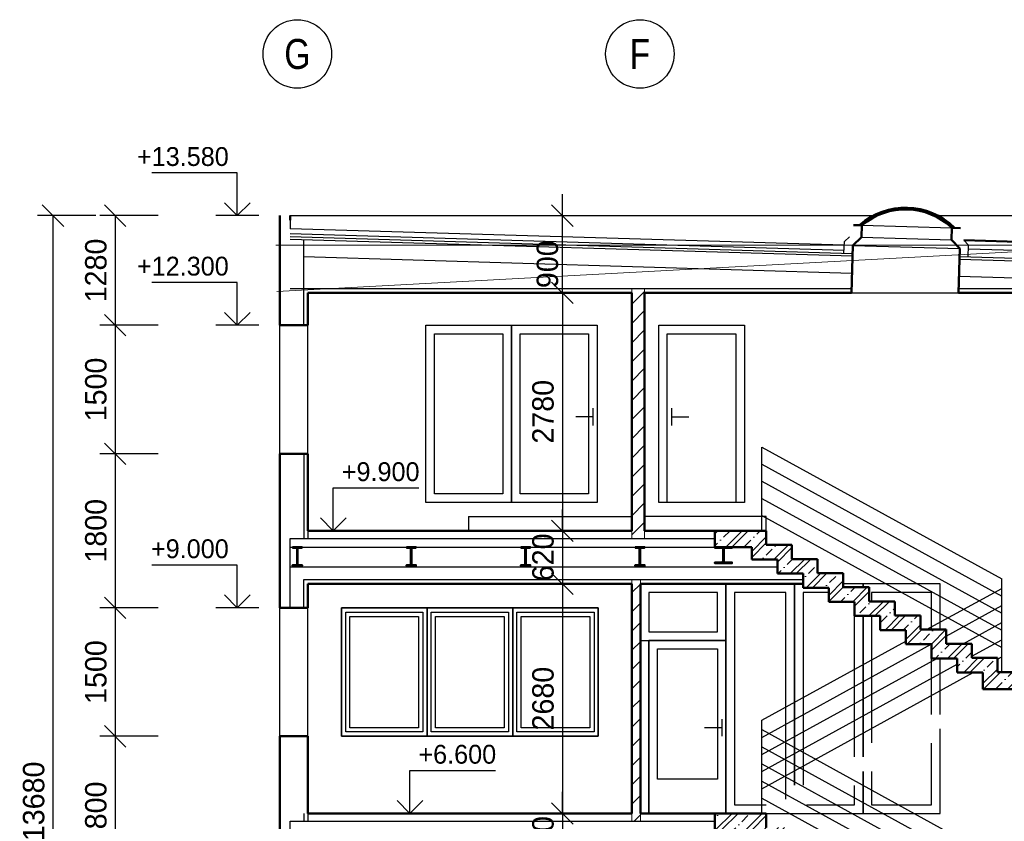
# Model space of a CAD drawing. Header units: millimetres. Extents: x -15255 to 382697, y -199968 to 116742.
# Tile 29 of 40: x 198652 to 210148, y -20337 to -10975. Entities that reach past the tile are written whole.
import ezdxf
from ezdxf.enums import TextEntityAlignment as Align

# ---------------------------------------------------------------- set-up
doc = ezdxf.new("R2010")
doc.units = ezdxf.units.MM
doc.header["$LTSCALE"] = 50
doc.layers.add('CKK_CARY', color=1, linetype='Continuous', lineweight=18, plot=False)
for name, color, linetype, lineweight in [('CKKOTY', 3, 'Continuous', 25), ('CKKOTY_VYS', 3, 'Continuous', 25), ('CKRASTR_POPIS', 3, 'Continuous', 25), ('CKSCHODY_REZ', 6, 'Continuous', 50), ('CKSTENY_REZ', 6, 'Continuous', 50), ('CSPROFILY_REZY', 4, 'Continuous', 50), ('pohledy', 7, 'Continuous', 25), ('srafy', 7, 'Continuous', 18)]:
    doc.layers.add(name, color=color, linetype=linetype, lineweight=lineweight)
doc.styles.add('Arial', font='ARIAL.TTF', dxfattribs={"width": 0.8})
doc.dimstyles.new('CADKON', dxfattribs={"dimscale": 100, "dimtxt": 2.5, "dimasz": 2.5, "dimexe": 1.8, "dimexo": 5, "dimgap": 1, "dimtad": 1, "dimdec": 0, "dimrnd": 1, "dimtxsty": 'Standard', "dimblk1": 'OBLIQUE', "dimblk2": 'OBLIQUE', "dimsah": 1, "dimcen": 2.5, "dimclrd": 256, "dimadec": 1, "dimazin": 2, "dimtfac": 1, "dimtdec": 0, "dimtix": 1, "dimtmove": 2, "dimatfit": 3, "dimldrblk": 'OPEN30', "dimfxl": 0, "dimtolj": 1, "dimlwd": -1, "dimarcsym": 0})
pattern_1 = [(45, (76480.62, -138003.94), (-112.2532, 112.2532), [])]
pattern_2 = [(45, (76480.62, -138003.94), (-176.7767, 176.7767), []), (45, (76551.33, -138003.94), (-176.7767, 176.7767), []), (45, (76692.75, -138003.94), (-106.066, 247.48737), [100, -50, 0, -50])]

# ---------------------------------------------------------------- blocks, each defined once
blk = doc.blocks.new('*U239')
at = {"layer": 'pohledy'}
for p, q in [((1500, 2400), (-1500, 2400)), ((-1500, 2400), (-1500, 900)), ((1500, 900), (1500, 2400)), ((-1500, 900), (1500, 900))]:
    blk.add_line(p, q, dxfattribs=at)
blk = doc.blocks.new('*U238')
at = {"layer": 'pohledy'}
for p, q in [((450, 2020), (-450, 2020)), ((-450, 2020), (-450, 0)), ((450, 0), (450, 2020)), ((-450, 0), (450, 0))]:
    blk.add_line(p, q, dxfattribs=at)
blk = doc.blocks.new('_OBLIQUE')
at = {"color": 0, "linetype": 'ByBlock'}
blk.add_line((-0.5, -0.5), (0.5, 0.5), dxfattribs=at)
blk = doc.blocks.new('*D297')
at = {"layer": 'CKKOTY', "color": 0, "lineweight": -2}
for p, q in [((200267, -13264), (199587, -13264)), ((200267, -14544), (199587, -14544))]:
    blk.add_line(p, q, dxfattribs=at)
at = {"layer": 'CKKOTY'}
blk.add_line((199767, -13264), (199767, -14544), dxfattribs=at)
at = {"layer": 'Defpoints', "color": 0}
for p in [(201688, -13264), (199767, -14544), (201688, -14544)]:
    blk.add_point(p, dxfattribs=at)
at = {"layer": 'CKKOTY', "xscale": 250, "yscale": 250, "zscale": 250}
for p, rotation in [((199767, -13264), 90), ((199767, -14544), 270)]:
    blk.add_blockref('_OBLIQUE', p, dxfattribs=dict(at, rotation=rotation))
at = {"layer": 'CKKOTY', "color": 0, "insert": (199542, -13904), "char_height": 250, "attachment_point": 5, "rotation": 90}
blk.add_mtext('\\A1;1280', dxfattribs=at)
blk = doc.blocks.new('_Open90')
at = {"color": 0, "lineweight": -2}
for p, q in [((-0.5, 0.5), (0, 0)), ((0, 0), (-1, 0)), ((0, 0), (-0.5, -0.5))]:
    blk.add_line(p, q, dxfattribs=at)
blk = doc.blocks.new('*D298')
at = {"layer": 'CKKOTY', "color": 0, "lineweight": -2}
for p, q in [((200267, -14544), (199587, -14544)), ((200267, -16044), (199587, -16044))]:
    blk.add_line(p, q, dxfattribs=at)
at = {"layer": 'CKKOTY'}
blk.add_line((199767, -14544), (199767, -16044), dxfattribs=at)
at = {"layer": 'Defpoints', "color": 0}
for p in [(201688, -14544), (199767, -16044), (201688, -16044)]:
    blk.add_point(p, dxfattribs=at)
at = {"layer": 'CKKOTY', "xscale": 250, "yscale": 250, "zscale": 250}
for p, rotation in [((199767, -14544), 90), ((199767, -16044), 270)]:
    blk.add_blockref('_OBLIQUE', p, dxfattribs=dict(at, rotation=rotation))
at = {"layer": 'CKKOTY', "color": 0, "insert": (199542, -15294), "char_height": 250, "attachment_point": 5, "rotation": 90}
blk.add_mtext('\\A1;1500', dxfattribs=at)
blk = doc.blocks.new('*D299')
at = {"layer": 'CKKOTY', "color": 0, "lineweight": -2}
for p, q in [((200267, -16044), (199587, -16044)), ((200267, -17844), (199587, -17844))]:
    blk.add_line(p, q, dxfattribs=at)
at = {"layer": 'CKKOTY'}
blk.add_line((199767, -16044), (199767, -17844), dxfattribs=at)
at = {"layer": 'Defpoints', "color": 0}
for p in [(201688, -16044), (199767, -17844), (201688, -17844)]:
    blk.add_point(p, dxfattribs=at)
at = {"layer": 'CKKOTY', "xscale": 250, "yscale": 250, "zscale": 250}
for p, rotation in [((199767, -16044), 90), ((199767, -17844), 270)]:
    blk.add_blockref('_OBLIQUE', p, dxfattribs=dict(at, rotation=rotation))
at = {"layer": 'CKKOTY', "color": 0, "insert": (199542, -16944), "char_height": 250, "attachment_point": 5, "rotation": 90}
blk.add_mtext('\\A1;1800', dxfattribs=at)
blk = doc.blocks.new('*D300')
at = {"layer": 'CKKOTY', "color": 0, "lineweight": -2}
for p, q in [((200267, -17844), (199587, -17844)), ((200267, -19344), (199587, -19344))]:
    blk.add_line(p, q, dxfattribs=at)
at = {"layer": 'CKKOTY'}
blk.add_line((199767, -17844), (199767, -19344), dxfattribs=at)
at = {"layer": 'Defpoints', "color": 0}
for p in [(201688, -17844), (199767, -19344), (201688, -19344)]:
    blk.add_point(p, dxfattribs=at)
at = {"layer": 'CKKOTY', "xscale": 250, "yscale": 250, "zscale": 250}
for p, rotation in [((199767, -17844), 90), ((199767, -19344), 270)]:
    blk.add_blockref('_OBLIQUE', p, dxfattribs=dict(at, rotation=rotation))
at = {"layer": 'CKKOTY', "color": 0, "insert": (199542, -18594), "char_height": 250, "attachment_point": 5, "rotation": 90}
blk.add_mtext('\\A1;1500', dxfattribs=at)
blk = doc.blocks.new('*D301')
at = {"layer": 'CKKOTY', "color": 0, "lineweight": -2}
for p, q in [((200267, -19344), (199587, -19344)), ((200267, -21144), (199587, -21144))]:
    blk.add_line(p, q, dxfattribs=at)
at = {"layer": 'CKKOTY'}
blk.add_line((199767, -19344), (199767, -21144), dxfattribs=at)
at = {"layer": 'Defpoints', "color": 0}
for p in [(201688, -19344), (199767, -21144), (201688, -21144)]:
    blk.add_point(p, dxfattribs=at)
at = {"layer": 'CKKOTY', "xscale": 250, "yscale": 250, "zscale": 250}
for p, rotation in [((199767, -19344), 90), ((199767, -21144), 270)]:
    blk.add_blockref('_OBLIQUE', p, dxfattribs=dict(at, rotation=rotation))
at = {"layer": 'CKKOTY', "color": 0, "insert": (199542, -20244), "char_height": 250, "attachment_point": 5, "rotation": 90}
blk.add_mtext('\\A1;1800', dxfattribs=at)
blk = doc.blocks.new('*D268')
at = {"layer": 'CKKOTY', "color": 0, "lineweight": -2}
for p, q in [((199541, -13264), (198861, -13264)), ((199541, -26944), (198861, -26944))]:
    blk.add_line(p, q, dxfattribs=at)
at = {"layer": 'CKKOTY'}
blk.add_line((199041, -26944), (199041, -13264), dxfattribs=at)
at = {"layer": 'Defpoints', "color": 0}
for p in [(199041, -13264), (201688, -13264), (200688, -26944)]:
    blk.add_point(p, dxfattribs=at)
at = {"layer": 'CKKOTY', "xscale": 250, "yscale": 250, "zscale": 250}
for p, rotation in [((199041, -13264), 90), ((199041, -26944), 270)]:
    blk.add_blockref('_OBLIQUE', p, dxfattribs=dict(at, rotation=rotation))
at = {"layer": 'CKKOTY', "color": 0, "insert": (198816, -20104), "char_height": 250, "attachment_point": 5, "rotation": 90}
blk.add_mtext('\\A1;13680', dxfattribs=at)
blk = doc.blocks.new('*D269')
at = {"layer": 'CKKOTY', "color": 0, "lineweight": -2}
for p, q in [((205298, -14164), (204808, -14164)), ((205298, -16944), (204808, -16944))]:
    blk.add_line(p, q, dxfattribs=at)
at = {"layer": 'CKKOTY'}
blk.add_line((204988, -14164), (204988, -16944), dxfattribs=at)
at = {"layer": 'Defpoints', "color": 0}
for p in [(205798, -14164), (204988, -16944), (205798, -16944)]:
    blk.add_point(p, dxfattribs=at)
at = {"layer": 'CKKOTY', "xscale": 250, "yscale": 250, "zscale": 250}
for p, rotation in [((204988, -14164), 90), ((204988, -16944), 270)]:
    blk.add_blockref('_OBLIQUE', p, dxfattribs=dict(at, rotation=rotation))
at = {"layer": 'CKKOTY', "color": 0, "insert": (204763, -15554), "char_height": 250, "attachment_point": 5, "rotation": 90}
blk.add_mtext('\\A1;2780', dxfattribs=at)
blk = doc.blocks.new('*D270')
at = {"layer": 'CKKOTY'}
for p, q in [((204988, -16944), (204988, -16694)), ((204988, -16944), (204988, -17564)), ((204988, -17564), (204988, -17814))]:
    blk.add_line(p, q, dxfattribs=at)
at = {"layer": 'CKKOTY', "color": 0, "lineweight": -2}
for p, q in [((205298, -16944), (204808, -16944)), ((205298, -17564), (204808, -17564))]:
    blk.add_line(p, q, dxfattribs=at)
at = {"layer": 'Defpoints', "color": 0}
for p in [(205798, -16944), (204988, -17564), (205798, -17564)]:
    blk.add_point(p, dxfattribs=at)
at = {"layer": 'CKKOTY', "xscale": 250, "yscale": 250, "zscale": 250}
for p, rotation in [((204988, -16944), 270), ((204988, -17564), 90)]:
    blk.add_blockref('_OBLIQUE', p, dxfattribs=dict(at, rotation=rotation))
at = {"layer": 'CKKOTY', "color": 0, "insert": (204763, -17254), "char_height": 250, "attachment_point": 5, "rotation": 90}
blk.add_mtext('\\A1;620', dxfattribs=at)
blk = doc.blocks.new('*D271')
at = {"layer": 'CKKOTY', "color": 0, "lineweight": -2}
for p, q in [((205298, -17564), (204808, -17564)), ((205298, -20244), (204808, -20244))]:
    blk.add_line(p, q, dxfattribs=at)
at = {"layer": 'CKKOTY'}
blk.add_line((204988, -17564), (204988, -20244), dxfattribs=at)
at = {"layer": 'Defpoints', "color": 0}
for p in [(205798, -17564), (204988, -20244), (205798, -20244)]:
    blk.add_point(p, dxfattribs=at)
at = {"layer": 'CKKOTY', "xscale": 250, "yscale": 250, "zscale": 250}
for p, rotation in [((204988, -17564), 90), ((204988, -20244), 270)]:
    blk.add_blockref('_OBLIQUE', p, dxfattribs=dict(at, rotation=rotation))
at = {"layer": 'CKKOTY', "color": 0, "insert": (204763, -18904), "char_height": 250, "attachment_point": 5, "rotation": 90}
blk.add_mtext('\\A1;2680', dxfattribs=at)
blk = doc.blocks.new('*D272')
at = {"layer": 'CKKOTY'}
for p, q in [((204988, -20244), (204988, -19994)), ((204988, -20244), (204988, -20864)), ((204988, -20864), (204988, -21114))]:
    blk.add_line(p, q, dxfattribs=at)
at = {"layer": 'CKKOTY', "color": 0, "lineweight": -2}
for p, q in [((205298, -20244), (204808, -20244)), ((205298, -20864), (204808, -20864))]:
    blk.add_line(p, q, dxfattribs=at)
at = {"layer": 'Defpoints', "color": 0}
for p in [(205798, -20244), (204988, -20864), (205798, -20864)]:
    blk.add_point(p, dxfattribs=at)
at = {"layer": 'CKKOTY', "xscale": 250, "yscale": 250, "zscale": 250}
for p, rotation in [((204988, -20244), 270), ((204988, -20864), 90)]:
    blk.add_blockref('_OBLIQUE', p, dxfattribs=dict(at, rotation=rotation))
at = {"layer": 'CKKOTY', "color": 0, "insert": (204763, -20554), "char_height": 250, "attachment_point": 5, "rotation": 90}
blk.add_mtext('\\A1;620', dxfattribs=at)
blk = doc.blocks.new('*D291')
at = {"layer": 'CKKOTY'}
for p, q in [((204988, -13264), (204988, -13014)), ((204988, -14164), (204988, -13264)), ((204988, -14164), (204988, -14414))]:
    blk.add_line(p, q, dxfattribs=at)
at = {"layer": 'CKKOTY', "color": 0, "lineweight": -2}
for p, q in [((204488, -13264), (205168, -13264)), ((205298, -14164), (204808, -14164))]:
    blk.add_line(p, q, dxfattribs=at)
at = {"layer": 'Defpoints', "color": 0}
for p in [(201808, -13264), (204988, -13264), (205798, -14164)]:
    blk.add_point(p, dxfattribs=at)
at = {"layer": 'CKKOTY', "xscale": 250, "yscale": 250, "zscale": 250}
for p, rotation in [((204988, -13264), 270), ((204988, -14164), 90)]:
    blk.add_blockref('_OBLIQUE', p, dxfattribs=dict(at, rotation=rotation))
at = {"layer": 'CKKOTY', "color": 0, "insert": (204815, -13831), "char_height": 250, "attachment_point": 5, "rotation": 90}
blk.add_mtext('\\A1;900', dxfattribs=at)
blk = doc.blocks.new('*U249')
at = {"color": 0, "linetype": 'ByBlock', "lineweight": -2}
blk.add_lwpolyline([(-1.5, 1.5), (0, 0), (1.5, 1.5), (0, 0), (0, 5), (10, 5)], dxfattribs=at)
blk = doc.blocks.new('*U250')
at = {"color": 0, "linetype": 'ByBlock', "lineweight": -2}
blk.add_lwpolyline([(-1.5, 1.5), (0, 0), (1.5, 1.5), (0, 0), (0, 5), (10, 5)], dxfattribs=at)
blk = doc.blocks.new('*U256')
at = {"color": 0, "linetype": 'ByBlock', "lineweight": -2}
blk.add_lwpolyline([(-1.5, 1.5), (0, 0), (1.5, 1.5), (0, 0), (0, 5), (10, 5)], dxfattribs=at)
blk = doc.blocks.new('*U257')
at = {"color": 0, "linetype": 'ByBlock', "lineweight": -2}
blk.add_lwpolyline([(-1.5, 1.5), (0, 0), (1.5, 1.5), (0, 0), (0, 5), (10, 5)], dxfattribs=at)
blk = doc.blocks.new('*U258')
at = {"color": 0, "linetype": 'ByBlock', "lineweight": -2}
blk.add_lwpolyline([(-1.5, 1.5), (0, 0), (1.5, 1.5), (0, 0), (0, 5), (10, 5)], dxfattribs=at)

msp = doc.modelspace()

# ---------------------------------------------------------------- hatches: boundary and pattern name
at = {"layer": 'srafy', "transparency": 33554661}
h = msp.add_hatch(dxfattribs=at)
h.set_pattern_fill('ANSI31', color=256, scale=50, style=0)
h.set_pattern_definition(pattern_1)
h.paths.add_polyline_path([(205798.5, -14163.6), (205798.5, -16778.6), (205798.5, -16943.6), (205798.5, -17033.6), (205948.5, -17033.6), (205948.5, -16943.6), (205948.5, -16778.6), (205948.5, -14163.6), (205948.5, -14113.6), (205798.5, -14113.6)])
h = msp.add_hatch(dxfattribs=at)
h.set_pattern_fill('BETON-ZELEZOBETON', color=256, scale=50, style=0)
h.set_pattern_definition(pattern_2)
h.paths.add_polyline_path([(207968.5, -17438.6), (207968.5, -17273.6), (207668.5, -17273.6), (207668.5, -17108.6), (207368.5, -17108.6), (207368.5, -16943.6), (207318.5, -16943.6), (206768.5, -16943.6), (206768.5, -17033.6), (206768.5, -17133.6), (206968.5, -17133.6), (207198.5, -17133.6), (207198.5, -17278.6), (207498.5, -17278.6), (207498.5, -17363.6), (207498.5, -17443.6), (207798.5, -17443.6), (207798.5, -17513.6), (207798.5, -17563.6), (207798.5, -17608.6), (208098.5, -17608.6), (208098.5, -17663.6), (208098.5, -17773.6), (208398.5, -17773.6), (208398.5, -17938.6), (208498.5, -17938.6), (208598.5, -17938.6), (208698.5, -17938.6), (208698.5, -18103.6), (208998.5, -18103.6), (208998.5, -18232.1), (208998.5, -18268.6), (209295.7, -18268.6), (209298.5, -18268.6), (209298.5, -18433.6), (209359.4, -18433.6), (209398.5, -18433.6), (209598.5, -18433.6), (209598.5, -18502.1), (209598.5, -18598.6), (209786.6, -18598.6), (209898.5, -18598.6), (209898.5, -18758.6), (209898.5, -18793.6), (210238.5, -18793.6), (211568.5, -18793.6), (211643.5, -18793.6), (211743.5, -18793.6), (211743.5, -18593.6), (211643.5, -18593.6), (211568.5, -18593.6), (210118.5, -18593.6), (210068.5, -18593.6), (210068.5, -18443.6), (210068.5, -18428.6), (209768.5, -18428.6), (209768.5, -18408.6), (209768.5, -18263.6), (209668.5, -18263.6), (209468.5, -18263.6), (209468.5, -18173.6), (209468.5, -18098.6), (209398.5, -18098.6), (209298.5, -18098.6), (209241.2, -18098.6), (209168.5, -18098.6), (209168.5, -17933.6), (208868.5, -17933.6), (208868.5, -17768.6), (208598.5, -17768.6), (208568.5, -17768.6), (208568.5, -17603.6), (208498.5, -17603.6), (208268.5, -17603.6), (208268.5, -17563.6), (208268.5, -17438.6)])
h.paths.add_polyline_path([(211968.5, -18593.6), (211743.5, -18593.6), (211743.5, -18793.6), (211761.5, -18793.6), (211953.5, -18793.6), (211968.5, -18793.6)])
h.paths.add_polyline_path([(210840.5, -18957.6), (210840.5, -18429.6), (211170.5, -18429.6), (211170.5, -18957.6)], flags=24)
h = msp.add_hatch(dxfattribs=at)
h.set_pattern_fill('ANSI31', color=256, scale=50, style=0)
h.set_pattern_definition(pattern_1)
h.paths.add_polyline_path([(205898.5, -18223.6), (205898.5, -17563.6), (205898.5, -17513.6), (205798.5, -17513.6), (205798.5, -17563.6), (205798.5, -20243.6), (205798.5, -20333.6), (205898.5, -20333.6), (205898.5, -20243.6)])
h = msp.add_hatch(dxfattribs=at)
h.set_pattern_fill('BETON-ZELEZOBETON', color=256, scale=50, style=0)
h.set_pattern_definition(pattern_2)
h.paths.add_polyline_path([(207368.5, -20408.6), (207368.5, -20243.6), (207318.5, -20243.6), (206898.5, -20243.6), (206768.5, -20243.6), (206768.5, -20333.6), (206768.5, -20433.6), (206968.5, -20433.6), (207198.5, -20433.6), (207198.5, -20578.6), (207498.5, -20578.6), (207498.5, -20663.6), (207498.5, -20743.6), (207798.5, -20743.6), (207798.5, -20813.6), (207798.5, -20863.6), (207798.5, -20908.6), (208098.5, -20908.6), (208098.5, -20963.6), (208098.5, -21073.6), (208398.5, -21073.6), (208398.5, -21238.6), (208498.5, -21238.6), (208598.5, -21238.6), (208698.5, -21238.6), (208698.5, -21403.6), (208998.5, -21403.6), (208998.5, -21532.1), (208998.5, -21568.6), (209295.7, -21568.6), (209298.5, -21568.6), (209298.5, -21733.6), (209359.4, -21733.6), (209398.5, -21733.6), (209598.5, -21733.6), (209598.5, -21802.1), (209598.5, -21898.6), (209786.6, -21898.6), (209898.5, -21898.6), (209898.5, -22058.6), (209898.5, -22093.6), (210238.5, -22093.6), (211568.5, -22093.6), (211643.5, -22093.6), (211743.5, -22093.6), (211743.5, -21893.6), (211643.5, -21893.6), (211568.5, -21893.6), (210118.5, -21893.6), (210068.5, -21893.6), (210068.5, -21743.6), (210068.5, -21728.6), (209768.5, -21728.6), (209768.5, -21708.6), (209768.5, -21563.6), (209668.5, -21563.6), (209468.5, -21563.6), (209468.5, -21473.6), (209468.5, -21398.6), (209398.5, -21398.6), (209298.5, -21398.6), (209241.2, -21398.6), (209168.5, -21398.6), (209168.5, -21233.6), (208868.5, -21233.6), (208868.5, -21068.6), (208598.5, -21068.6), (208568.5, -21068.6), (208568.5, -20903.6), (208498.5, -20903.6), (208268.5, -20903.6), (208268.5, -20863.6), (208268.5, -20738.6), (207968.5, -20738.6), (207968.5, -20573.6), (207668.5, -20573.6), (207668.5, -20408.6)])
h.paths.add_polyline_path([(211761.5, -22093.6), (211953.5, -22093.6), (211968.5, -22093.6), (211968.5, -21893.6), (211743.5, -21893.6), (211743.5, -22093.6)])
h.paths.add_polyline_path([(210840.5, -22257.6), (210840.5, -21729.6), (211170.5, -21729.6), (211170.5, -22257.6)], flags=24)

# ---------------------------------------------------------------- linework, layer by layer
at = {"layer": 'CKK_CARY'}
for p, q in [((211642.4, -13610.4), (201642.4, -13610.4)), ((211637.9, -13610.8), (201652.4, -14150))]:
    msp.add_line(p, q, dxfattribs=at)
at = {"layer": 'CKKOTY_VYS'}
for p, q in [((201442.9, -13263.6), (200942.9, -13263.6)), ((201442.9, -14543.6), (200942.9, -14543.6)), ((202562.5, -16943.6), (202062.5, -16943.6)), ((201442.9, -17843.6), (200942.9, -17843.6)), ((203457.3, -20243.6), (202957.3, -20243.6))]:
    msp.add_line(p, q, dxfattribs=at)
at = {"layer": 'CKRASTR_POPIS'}
for centre in [(201893.5, -11375.5), (205893.5, -11375.5)]:
    msp.add_circle(centre, 400, dxfattribs=at)
at = {"layer": 'CKSCHODY_REZ'}
for points in [[(206768.5, -16943.6), (206768.5, -17133.6)], [(207068.5, -16943.6), (207368.5, -16943.6)], [(207368.5, -16943.6), (207368.5, -17108.6)], [(207368.5, -17108.6), (207668.5, -17108.6)], [(207668.5, -17108.6), (207668.5, -17273.6)], [(207198.5, -17133.6), (207198.5, -17278.6)], [(207198.5, -17278.6), (207498.5, -17278.6)], [(207498.5, -17278.6), (207498.5, -17443.6)], [(207668.5, -17273.6), (207968.5, -17273.6)], [(207968.5, -17273.6), (207968.5, -17438.6)], [(207498.5, -17443.6), (207798.5, -17443.6)], [(207798.5, -17443.6), (207798.5, -17608.6)], [(207968.5, -17438.6), (208268.5, -17438.6)], [(208268.5, -17438.6), (208268.5, -17603.6)], [(207798.5, -17608.6), (208098.5, -17608.6)], [(208098.5, -17608.6), (208098.5, -17773.6)], [(208268.5, -17603.6), (208568.5, -17603.6)], [(208568.5, -17603.6), (208568.5, -17768.6)], [(208098.5, -17773.6), (208398.5, -17773.6)], [(208398.5, -17773.6), (208398.5, -17938.6)], [(208568.5, -17768.6), (208868.5, -17768.6)], [(208868.5, -17768.6), (208868.5, -17933.6)], [(208868.5, -17933.6), (209168.5, -17933.6)], [(209168.5, -17933.6), (209168.5, -18098.6)], [(208398.5, -17938.6), (208698.5, -17938.6)], [(208698.5, -17938.6), (208698.5, -18103.6)], [(208698.5, -18103.6), (208998.5, -18103.6)], [(208998.5, -18103.6), (208998.5, -18268.6)], [(209168.5, -18098.6), (209468.5, -18098.6)], [(209468.5, -18098.6), (209468.5, -18263.6)], [(208998.5, -18268.6), (209298.5, -18268.6)], [(209298.5, -18268.6), (209298.5, -18433.6)], [(209468.5, -18263.6), (209768.5, -18263.6)], [(209768.5, -18263.6), (209768.5, -18428.6)], [(209298.5, -18433.6), (209598.5, -18433.6)], [(209598.5, -18433.6), (209598.5, -18598.6)], [(209768.5, -18428.6), (210068.5, -18428.6)], [(210068.5, -18428.6), (210068.5, -18593.6)], [(209598.5, -18598.6), (209898.5, -18598.6)], [(209898.5, -18598.6), (209898.5, -18793.6)], [(210068.5, -18593.6), (211968.5, -18593.6)], [(209898.5, -18793.6), (211968.5, -18793.6)], [(206768.5, -20243.6), (206768.5, -20433.6)], [(207068.5, -20243.6), (207368.5, -20243.6)], [(207368.5, -20243.6), (207368.5, -20408.6)]]:
    msp.add_lwpolyline(points, dxfattribs=at)
at = {"layer": 'CKSTENY_REZ'}
for p, q in [((201688, -13263.6), (201688, -14543.6)), ((201808, -13263.6), (201808, -13315.9)), ((208386.5, -13373.6), (208486.7, -13376.4)), ((208482.2, -13516.2), (208486.4, -13376.6)), ((209531.9, -13545.2), (209536, -13405.6)), ((209536, -13405.8), (209636, -13408.6)), ((208379.4, -13610.6), (208482.2, -13516.2)), ((209531.9, -13545.2), (209628.8, -13648.1)), ((211643.5, -13610.4), (209675.1, -13551.4)), ((208362.8, -14163.6), (208379.4, -13610.6)), ((209613.3, -14163.6), (209628.8, -13648.1)), ((202018, -14163.6), (205798.5, -14163.6)), ((202018, -14543.6), (202018, -14163.6)), ((205798.5, -16943.6), (205798.5, -14163.6)), ((205948.5, -16943.6), (205948.5, -14163.6)), ((205948.5, -14163.6), (208362.8, -14163.6)), ((209613.3, -14163.6), (211568.5, -14163.6)), ((205948.5, -14263.6), (205948.5, -14263.6)), ((201688, -14543.6), (202018, -14543.6)), ((201688, -16043.6), (202018, -16043.6)), ((201688, -16943.6), (201688, -16043.6)), ((202018, -16043.6), (202018, -16943.6)), ((201688, -16943.6), (201688, -17843.6)), ((202018, -16943.6), (205798.5, -16943.6)), ((205948.5, -16943.6), (207368.5, -16943.6)), ((206768.5, -17133.6), (207198.5, -17133.6)), ((202018, -17563.6), (205798.5, -17563.6)), ((202018, -17843.6), (202018, -17563.6)), ((205798.5, -20243.6), (205798.5, -17563.6)), ((205898.5, -17563.6), (207798.5, -17563.6)), ((205898.5, -20243.6), (205898.5, -17563.6)), ((205898.5, -17563.6), (205898.5, -17563.6)), ((201688, -17843.6), (202018, -17843.6)), ((201688, -19343.6), (202018, -19343.6)), ((201688, -20243.6), (201688, -19343.6)), ((202018, -19343.6), (202018, -20243.6)), ((201688, -20243.6), (201688, -21143.6)), ((202018, -20243.6), (205798.5, -20243.6)), ((205898.5, -20243.6), (207368.5, -20243.6))]:
    msp.add_line(p, q, dxfattribs=at)
for radius, start, end in [(808.8, 45.11376, 131.67871), (788.8, 46.67926, 130.13503)]:
    msp.add_arc((208994.9, -13979.6), radius, start, end, dxfattribs=at)
at = {"layer": 'CSPROFILY_REZY'}
for points in [[(201838.5, -17133.6), (201838.5, -17142.8), (201878.5, -17142.8, -0.4142136), (201890.5, -17154.8), (201890.5, -17332.4, -0.4142136), (201878.5, -17344.4), (201838.5, -17344.4), (201838.5, -17353.6), (201948.5, -17353.6), (201948.5, -17344.4), (201908.4, -17344.4, -0.4142136), (201896.4, -17332.4), (201896.4, -17154.8, -0.4142136), (201908.4, -17142.8), (201948.5, -17142.8), (201948.5, -17133.6)], [(203168.5, -17133.6), (203168.5, -17142.8), (203208.5, -17142.8, -0.4142136), (203220.5, -17154.8), (203220.5, -17332.4, -0.4142136), (203208.5, -17344.4), (203168.5, -17344.4), (203168.5, -17353.6), (203278.5, -17353.6), (203278.5, -17344.4), (203238.4, -17344.4, -0.4142136), (203226.4, -17332.4), (203226.4, -17154.8, -0.4142136), (203238.4, -17142.8), (203278.5, -17142.8), (203278.5, -17133.6)], [(204503.5, -17133.6), (204503.5, -17142.8), (204543.5, -17142.8, -0.4142136), (204555.5, -17154.8), (204555.5, -17332.4, -0.4142136), (204543.5, -17344.4), (204503.5, -17344.4), (204503.5, -17353.6), (204613.5, -17353.6), (204613.5, -17344.4), (204573.4, -17344.4, -0.4142136), (204561.4, -17332.4), (204561.4, -17154.8, -0.4142136), (204573.4, -17142.8), (204613.5, -17142.8), (204613.5, -17133.6)], [(205838.5, -17133.6), (205838.5, -17142.8), (205878.5, -17142.8, -0.4142136), (205890.5, -17154.8), (205890.5, -17332.4, -0.4142136), (205878.5, -17344.4), (205838.5, -17344.4), (205838.5, -17353.6), (205948.5, -17353.6), (205948.5, -17344.4), (205908.4, -17344.4, -0.4142136), (205896.4, -17332.4), (205896.4, -17154.8, -0.4142136), (205908.4, -17142.8), (205948.5, -17142.8), (205948.5, -17133.6)], [(206768.5, -17133.6), (206768.5, -17143.6), (206847.2, -17143.6, -0.4142136), (206865.2, -17161.6), (206865.2, -17295.6, -0.4142136), (206847.2, -17313.6), (206768.5, -17313.6), (206768.5, -17323.6), (206968.5, -17323.6), (206968.5, -17313.6), (206889.7, -17313.6, -0.4142136), (206871.7, -17295.6), (206871.7, -17161.6, -0.4142136), (206889.7, -17143.6), (206968.5, -17143.6), (206968.5, -17133.6)]]:
    msp.add_lwpolyline(points, format="xyb", close=True, dxfattribs=at)
at = {"layer": 'pohledy'}
for p, q in [((201808, -13263.6), (208618.8, -13263.6)), ((201808, -13315.3), (201808, -13416)), ((209371, -13263.6), (211743.5, -13263.6)), ((208279.3, -13610.1), (201808, -13416)), ((208486.7, -13376.4), (209536, -13405.8)), ((208277.5, -13670.1), (201808, -13476)), ((208376.4, -13708.1), (201808, -13511)), ((208375.5, -13738.1), (201808, -13541)), ((201968, -14543.6), (201968, -13545.8)), ((208276.5, -13705.1), (208280.7, -13565.5)), ((208280.7, -13565.5), (208339.7, -13511.3)), ((208482.2, -13516.2), (209531.9, -13545.2)), ((209675.1, -13551.4), (209730, -13609.7)), ((201688, -16943.6), (201688, -13643.6)), ((201688, -16943.6), (201688, -13643.6)), ((208379.4, -13610.6), (209628.8, -13648.1)), ((209725.8, -13748.6), (209730, -13609.7)), ((211643.5, -13711), (209728.7, -13653.6)), ((208369.5, -13938), (201964.5, -13745.8)), ((211743.5, -13839.1), (209625, -13775.6)), ((211643.5, -13806.1), (209625.9, -13745.6)), ((211743.5, -14039.2), (209619, -13975.5)), ((201808, -14113.6), (208364.3, -14113.6)), ((209614.8, -14113.6), (211643.5, -14113.6)), ((208362.8, -14163.6), (209613.3, -14163.6)), ((201688, -16043.6), (201688, -14543.6)), ((201688, -16043.6), (201688, -14543.6)), ((202018, -16043.6), (202018, -14543.6)), ((202018, -16043.6), (202018, -14543.6)), ((205343.5, -15513.6), (205343.5, -15713.6)), ((206263.5, -15513.6), (206263.5, -15713.6)), ((205343.5, -15613.6), (205143.5, -15613.6)), ((206263.5, -15613.6), (206463.5, -15613.6)), ((207318.5, -16943.6), (207318.5, -15966.1)), ((207318.5, -15966.1), (210118.5, -17506.1)), ((201968, -16043.6), (201968, -17033.6)), ((207318.5, -16166.1), (210118.5, -17706.1)), ((207318.5, -16366.1), (210118.5, -17906.1)), ((207113.5, -16613.6), (206113.5, -16613.6)), ((207318.5, -16566.1), (210118.5, -18106.1)), ((203893.5, -16778.6), (203893.5, -16943.6)), ((203893.5, -16778.6), (205798.5, -16778.6)), ((207368.5, -16778.6), (205948.5, -16778.6)), ((207318.5, -16766.1), (210118.5, -18306.1)), ((207368.5, -16943.6), (207368.5, -16778.6)), ((201688, -20243.6), (201688, -16943.6)), ((201688, -20243.6), (201688, -16943.6)), ((202018, -16943.6), (202018, -17033.6)), ((201808, -17843.6), (201808, -17033.6)), ((201808, -17033.6), (206768.5, -17033.6)), ((201808, -17133.6), (206768.5, -17133.6)), ((201808, -17363.6), (207498.5, -17363.6)), ((201968, -17513.6), (207798.5, -17513.6)), ((201968, -17843.6), (201968, -17513.6)), ((210118.5, -18593.6), (210118.5, -17506.1)), ((209241.2, -18098.6), (210118.5, -17616.1)), ((209468.5, -18173.6), (210118.5, -17816.1)), ((201688, -19343.6), (201688, -17843.6)), ((201688, -19343.6), (201688, -17843.6)), ((202018, -19343.6), (202018, -17843.6)), ((202018, -19343.6), (202018, -17843.6)), ((209668.5, -18263.6), (210118.5, -18016.1)), ((207318.5, -19156.1), (208998.5, -18232.1)), ((207318.5, -19356.1), (209295.7, -18268.6)), ((209768.5, -18408.6), (210118.5, -18216.1)), ((207318.5, -19556.1), (209359.4, -18433.6)), ((207318.5, -19756.1), (209598.5, -18502.1)), ((210068.5, -18443.6), (210118.5, -18416.1)), ((207318.5, -19956.1), (209786.6, -18598.6)), ((206848.5, -19143.6), (206848.5, -19343.6)), ((207318.5, -20243.6), (207318.5, -19156.1)), ((206848.5, -19243.6), (206648.5, -19243.6)), ((207318.5, -19266.1), (210118.5, -20806.1)), ((207318.5, -19466.1), (210118.5, -21006.1)), ((207318.5, -19666.1), (210118.5, -21206.1)), ((207318.5, -19866.1), (210118.5, -21406.1)), ((207318.5, -20066.1), (210118.5, -21606.1)), ((201688, -23543.6), (201688, -20243.6)), ((201688, -23543.6), (201688, -20243.6)), ((201808, -21143.6), (201808, -20333.6)), ((201808, -20333.6), (206768.5, -20333.6)), ((201968, -20243.6), (201968, -20333.6)), ((202018, -20243.6), (202018, -20333.6))]:
    msp.add_line(p, q, dxfattribs=at)
for points in [[(203393.5, -14543.6), (204393.5, -14543.6), (204393.5, -16613.6), (203393.5, -16613.6)], [(204393.5, -14543.6), (205393.5, -14543.6), (205393.5, -16613.6), (204393.5, -16613.6)], [(206113.5, -14543.6), (207113.5, -14543.6), (207113.5, -16613.6), (206113.5, -16613.6)], [(203493.5, -14643.6), (204293.5, -14643.6), (204293.5, -16513.6), (203493.5, -16513.6)], [(204493.5, -14643.6), (205293.5, -14643.6), (205293.5, -16513.6), (204493.5, -16513.6)], [(206213.5, -14643.6), (207013.5, -14643.6), (207013.5, -16613.6), (206213.5, -16613.6)], [(205898.5, -18223.6), (206898.5, -18223.6), (206898.5, -17563.6), (205898.5, -17563.6)], [(205998.5, -18123.6), (206798.5, -18123.6), (206798.5, -17663.6), (205998.5, -17663.6)], [(202408, -17843.6), (203408, -17843.6), (203408, -19343.6), (202408, -19343.6)], [(202458, -17893.6), (203358, -17893.6), (203358, -19293.6), (202458, -19293.6)], [(203408, -17843.6), (204408, -17843.6), (204408, -19343.6), (203408, -19343.6)], [(203458, -17893.6), (204358, -17893.6), (204358, -19293.6), (203458, -19293.6)], [(204408, -17843.6), (205408, -17843.6), (205408, -19343.6), (204408, -19343.6)], [(204458, -17893.6), (205358, -17893.6), (205358, -19293.6), (204458, -19293.6)], [(202508, -17943.6), (203308, -17943.6), (203308, -19243.6), (202508, -19243.6)], [(203508, -17943.6), (204308, -17943.6), (204308, -19243.6), (203508, -19243.6)], [(204508, -17943.6), (205308, -17943.6), (205308, -19243.6), (204508, -19243.6)], [(205998.5, -18223.6), (206898.5, -18223.6), (206898.5, -20243.6), (205998.5, -20243.6)], [(206098.5, -18323.6), (206798.5, -18323.6), (206798.5, -19843.6), (206098.5, -19843.6)]]:
    msp.add_lwpolyline(points, close=True, dxfattribs=at)
for points in [[(207698.5, -19913.6), (207698.5, -17563.6), (206898.5, -17563.6), (206898.5, -20243.6), (207698.5, -20243.6)], [(207798.5, -17563.6), (207698.5, -17563.6), (207698.5, -19913.6)], [(208498.5, -17603.6), (208498.5, -17563.6), (208268.5, -17563.6)], [(209398.5, -18098.6), (209398.5, -17563.6), (208498.5, -17563.6), (208498.5, -17603.6)], [(207598.5, -20078.6), (207598.5, -17663.6), (206998.5, -17663.6), (206998.5, -20143.6), (207368.5, -20143.6)], [(208098.5, -17663.6), (207798.5, -17663.6), (207798.5, -19913.6)], [(209298.5, -18098.6), (209298.5, -17663.6), (208598.5, -17663.6), (208598.5, -17768.6)], [(208398.5, -19583.6), (208398.5, -17773.6)], [(208498.5, -17938.6), (208498.5, -19583.6)], [(208498.5, -19583.6), (208498.5, -17938.6)], [(208598.5, -17938.6), (208598.5, -19418.6)], [(209298.5, -19088.6), (209298.5, -18268.6)], [(209398.5, -19088.6), (209398.5, -18433.6)], [(208498.5, -19753.6), (208498.5, -20243.6), (209398.5, -20243.6), (209398.5, -19258.6)], [(208598.5, -19753.6), (208598.5, -20143.6), (209298.5, -20143.6), (209298.5, -19423.6)], [(207698.5, -20243.6), (208498.5, -20243.6), (208498.5, -19753.6)], [(207838.5, -20143.6), (208398.5, -20143.6), (208398.5, -19918.6)]]:
    msp.add_lwpolyline(points, dxfattribs=at)
at = {"layer": 'srafy'}
for p, q in [((205798.5, -14163.6), (205798.5, -14113.6)), ((205948.5, -14163.6), (205948.5, -14113.6)), ((205798.5, -16943.6), (205798.5, -17033.6)), ((205948.5, -16943.6), (205948.5, -17033.6)), ((205798.5, -17563.6), (205798.5, -17513.6)), ((205898.5, -17563.6), (205898.5, -17513.6)), ((205798.5, -20243.6), (205798.5, -20333.6)), ((205898.5, -20243.6), (205898.5, -20333.6))]:
    msp.add_line(p, q, dxfattribs=at)

# ---------------------------------------------------------------- block references
at = {"layer": 'CKKOTY_VYS'}
ref = msp.add_blockref('*U256', (201192.9, -13263.6), dxfattribs=dict(at, xscale=-100, yscale=100, zscale=100))
ref.add_attrib('Výška', '+13.580', dxfattribs={"layer": '0', "color": 0, "linetype": 'ByBlock', "lineweight": -2, "height": 220}).set_placement((201092.9, -12683.6), align=Align.RIGHT)
ref = msp.add_blockref('*U257', (201192.9, -14543.6), dxfattribs=dict(at, xscale=-100, yscale=100, zscale=100))
ref.add_attrib('Výška', '+12.300', dxfattribs={"layer": '0', "color": 0, "linetype": 'ByBlock', "lineweight": -2, "height": 220}).set_placement((201092.9, -13963.6), align=Align.RIGHT)
ref = msp.add_blockref('*U250', (202312.5, -16943.6), dxfattribs=dict(at, xscale=100, yscale=100, zscale=100))
ref.add_attrib('Výška', '+9.900', (202412.5, -16363.6), dxfattribs={"layer": '0', "color": 0, "linetype": 'ByBlock', "lineweight": -2, "height": 220})
ref = msp.add_blockref('*U258', (201192.9, -17843.6), dxfattribs=dict(at, xscale=-100, yscale=100, zscale=100))
ref.add_attrib('Výška', '+9.000', dxfattribs={"layer": '0', "color": 0, "linetype": 'ByBlock', "lineweight": -2, "height": 220}).set_placement((201092.9, -17263.6), align=Align.RIGHT)
ref = msp.add_blockref('*U249', (203207.3, -20243.6), dxfattribs=dict(at, xscale=100, yscale=100, zscale=100))
ref.add_attrib('Výška', '+6.600', (203307.3, -19663.6), dxfattribs={"layer": '0', "color": 0, "linetype": 'ByBlock', "lineweight": -2, "height": 220})
at = {"layer": 'pohledy'}
for name, p in [('*U239', (203908, -20243.6)), ('*U238', (206448.5, -20243.6))]:
    msp.add_blockref(name, p, dxfattribs=at)

# ---------------------------------------------------------------- texts
at = {"layer": 'CKRASTR_POPIS', "style": 'Arial', "width": 0.8}
for s, p in [('G', (201893.5, -11375.5)), ('F', (205893.5, -11375.5))]:
    msp.add_text(s, height=350, dxfattribs=at).set_placement(p, align=Align.MIDDLE)

# ---------------------------------------------------------------- dimensions: what is measured, and where the dimension line sits
at = {"layer": 'CKKOTY'}
dim = msp.add_linear_dim(base=(204988.1, -13263.6), p1=(205798.5, -14163.6), p2=(201808, -13263.6), angle=90, dimstyle='CADKON', override={"dimtmove": 2, "dimldrblk": 'Open90'}, dxfattribs=at)
dim.commit()
dim.dimension.update_dxf_attribs({"geometry": '*D291', "text_midpoint": (204814.6, -13831.3), "dimtype": 160})
for base, p1, p2, override, picture, middle in [((199040.8, -13263.6), (200688, -26943.6), (201688, -13263.6), {"dimldrblk": 'Open90'}, '*D268', (198815.8, -20103.6)), ((199766.8, -14543.6), (201688, -13263.6), (201688, -14543.6), {"dimldrblk": 'Open90'}, '*D297', (199541.8, -13903.6)), ((204988.1, -16943.6), (205798.5, -14163.6), (205798.5, -16943.6), {"dimldrblk": 'Open90'}, '*D269', (204763.1, -15553.6)), ((199766.8, -16043.6), (201688, -14543.6), (201688, -16043.6), {"dimtmove": 2, "dimldrblk": 'Open90'}, '*D298', (199541.8, -15293.6)), ((199766.8, -17843.6), (201688, -16043.6), (201688, -17843.6), {"dimtmove": 2, "dimldrblk": 'Open90'}, '*D299', (199541.8, -16943.6)), ((204988.1, -17563.6), (205798.5, -16943.6), (205798.5, -17563.6), {"dimtmove": 2, "dimldrblk": 'Open90'}, '*D270', (204763.1, -17253.6)), ((204988.1, -20243.6), (205798.5, -17563.6), (205798.5, -20243.6), {"dimtmove": 2, "dimldrblk": 'Open90'}, '*D271', (204763.1, -18903.6)), ((199766.8, -19343.6), (201688, -17843.6), (201688, -19343.6), {"dimtmove": 2, "dimldrblk": 'Open90'}, '*D300', (199541.8, -18593.6)), ((199766.8, -21143.6), (201688, -19343.6), (201688, -21143.6), {"dimtmove": 2, "dimldrblk": 'Open90'}, '*D301', (199541.8, -20243.6)), ((204988.1, -20863.6), (205798.5, -20243.6), (205798.5, -20863.6), {"dimtmove": 2, "dimldrblk": 'Open90'}, '*D272', (204763.1, -20553.6))]:
    dim = msp.add_linear_dim(base=base, p1=p1, p2=p2, angle=90, dimstyle='CADKON', override=override, dxfattribs=at)
    dim.commit()
    dim.dimension.update_dxf_attribs({"geometry": picture, "text_midpoint": middle})

doc.saveas('drawing.dxf')
